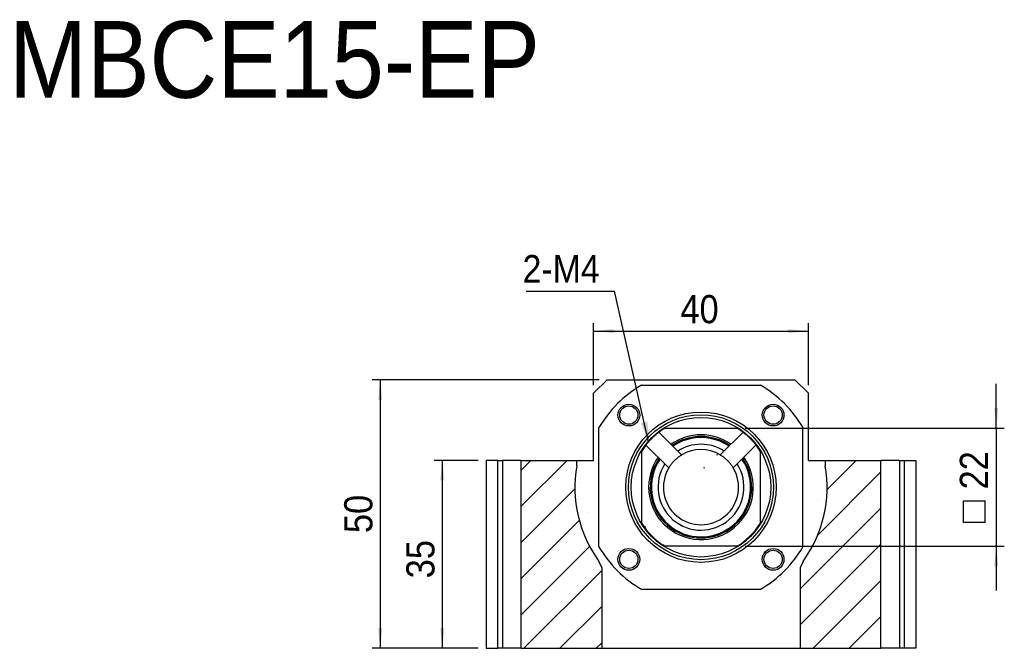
# Model space of a CAD drawing. Header units: millimetres. Extents: x 57 to 403, y 4 to 301.
# Tile 4 of 4: x 180 to 364, y 173 to 290. Entities that reach past the tile are written whole.
import ezdxf

# ---------------------------------------------------------------- set-up
doc = ezdxf.new("R2010")
doc.units = ezdxf.units.MM
doc.header["$LTSCALE"] = 1.5
doc.layers.add('FORMAT', color=7, linetype='Continuous')
doc.styles.add('SLDTEXTSTYLE1', font='GOTHIC.TTF', dxfattribs={"width": 0.913})
doc.styles.get("Standard").update_dxf_attribs({"font": 'GOTHIC.TTF'})
doc.dimstyles.new('SLDDIMSTYLE0', dxfattribs={"dimtxt": 5.25, "dimasz": 3.75, "dimexe": 0, "dimexo": 0.0625, "dimgap": 1.3125, "dimtad": 1, "dimrnd": 1e-09, "dimzin": 12, "dimdsep": 46, "dimtxsty": 'SLDTEXTSTYLE1', "dimsah": 1, "dimcen": 0.09, "dimadec": 0, "dimazin": 3, "dimtfac": 1, "dimtofl": 0, "dimtmove": 0, "dimatfit": 3, "dimfxl": 0, "dimfrac": 2, "dimtolj": 1, "dimtzin": 12, "dimarcsym": 0})
doc.dimstyles.new('SLDDIMSTYLE2', dxfattribs={"dimtxt": 0.18, "dimasz": 3.75, "dimexe": 0, "dimexo": 0.0625, "dimgap": 0, "dimtad": 0, "dimtih": 1, "dimtoh": 1, "dimdec": 0, "dimrnd": 1e-09, "dimzin": 0, "dimdsep": 46, "dimtxsty": 'Standard', "dimsah": 1, "dimcen": 0.09, "dimadec": 0, "dimazin": 0, "dimtfac": 3.75, "dimtdec": 0, "dimtofl": 0, "dimtmove": 0, "dimatfit": 3, "dimfxl": 0, "dimfrac": 2, "dimtolj": 1, "dimtzin": 0, "dimarcsym": 0})
doc.dimstyles.new('SLDDIMSTYLE5', dxfattribs={"dimtxt": 5.25, "dimasz": 3.75, "dimexe": 0, "dimexo": 0.0625, "dimgap": 1.3125, "dimtad": 1, "dimrnd": 1e-09, "dimzin": 12, "dimdsep": 46, "dimtxsty": 'SLDTEXTSTYLE1', "dimsah": 1, "dimcen": 0.09, "dimadec": 0, "dimazin": 3, "dimtfac": 1, "dimtmove": 0, "dimatfit": 0, "dimfxl": 0, "dimfrac": 2, "dimtolj": 1, "dimtzin": 12, "dimarcsym": 0})

# ---------------------------------------------------------------- blocks, each defined once
blk = doc.blocks.new('SW_SYMBOL_MOD_BOX')
at = {"layer": 'FORMAT', "color": 0}
for p, q in [((300, 300), (300, 1200)), ((300, 1200), (1200, 1200)), ((1200, 1200), (1200, 300)), ((300, 300), (1200, 300))]:
    blk.add_line(p, q, dxfattribs=at)
blk = doc.blocks.new('_D_15')
at = {"layer": 'FORMAT', "color": 7}
for p, q in [((362.08, 214.04), (362.08, 222.29)), ((315.32, 214.04), (363.58, 214.04)), ((362.08, 214.04), (362.08, 192.04)), ((315.32, 192.04), (363.58, 192.04)), ((362.08, 192.04), (362.08, 183.79))]:
    blk.add_line(p, q, dxfattribs=at)
for points in [[(362.08, 214.04), (362.45, 217.79), (361.7, 217.79)], [(362.08, 192.04), (361.7, 188.29), (362.45, 188.29)]]:
    blk.add_solid(points, dxfattribs=at)
at = {"layer": 'FORMAT', "color": 7, "xscale": 0.004470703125, "yscale": 0.004470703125, "zscale": 0.004470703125, "rotation": 90.00000000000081}
blk.add_blockref('SW_SYMBOL_MOD_BOX', (361.35, 195.12), dxfattribs=at)
at = {"layer": 'FORMAT', "color": 7, "insert": (355.29, 202.62), "char_height": 5.25, "attachment_point": 1, "rotation": 90, "style": 'SLDTEXTSTYLE1'}
blk.add_mtext('22', dxfattribs=at)
blk = doc.blocks.new('_D_16')
at = {"layer": 'FORMAT', "color": 7}
for p, q in [((287.08, 222.04), (287.08, 233.61)), ((327.08, 222.04), (327.08, 233.61)), ((287.08, 232.11), (327.08, 232.11))]:
    blk.add_line(p, q, dxfattribs=at)
for points in [[(287.08, 232.11), (290.83, 231.74), (290.83, 232.49)], [(327.08, 232.11), (323.33, 232.49), (323.33, 231.74)]]:
    blk.add_solid(points, dxfattribs=at)
at = {"layer": 'FORMAT', "color": 7, "insert": (303.24, 238.82), "char_height": 5.25, "attachment_point": 1, "style": 'SLDTEXTSTYLE1'}
blk.add_mtext('40', dxfattribs=at)
blk = doc.blocks.new('_D_17')
at = {"layer": 'FORMAT', "color": 7}
for p, q in [((265.58, 208.04), (257.38, 208.04)), ((258.88, 208.04), (258.88, 173.04)), ((265.58, 173.04), (257.38, 173.04))]:
    blk.add_line(p, q, dxfattribs=at)
for points in [[(258.88, 208.04), (258.51, 204.29), (259.26, 204.29)], [(258.88, 173.04), (259.26, 176.79), (258.51, 176.79)]]:
    blk.add_solid(points, dxfattribs=at)
at = {"layer": 'FORMAT', "color": 7, "insert": (252.18, 186.07), "char_height": 5.25, "attachment_point": 1, "rotation": 90, "style": 'SLDTEXTSTYLE1'}
blk.add_mtext('35', dxfattribs=at)
blk = doc.blocks.new('_D_18')
at = {"layer": 'FORMAT', "color": 7}
for p, q in [((288.08, 223.04), (245.83, 223.04)), ((247.33, 223.04), (247.33, 173.04)), ((265.58, 173.04), (245.83, 173.04))]:
    blk.add_line(p, q, dxfattribs=at)
for points in [[(247.33, 223.04), (246.95, 219.29), (247.7, 219.29)], [(247.33, 173.04), (247.7, 176.79), (246.95, 176.79)]]:
    blk.add_solid(points, dxfattribs=at)
at = {"layer": 'FORMAT', "color": 7, "insert": (240.62, 194.49), "char_height": 5.25, "attachment_point": 1, "rotation": 90, "style": 'SLDTEXTSTYLE1'}
blk.add_mtext('50', dxfattribs=at)
blk = doc.blocks.new('SW_NOTE_4')
at = {"layer": 'FORMAT', "color": 0}
blk.add_line((-16.42, 0), (0, 0), dxfattribs=at)
at = {"layer": 'FORMAT', "color": 0, "insert": (-17.1, 6.71), "char_height": 5.159, "attachment_point": 1, "style": 'SLDTEXTSTYLE1'}
blk.add_mtext('2-M4', dxfattribs=at)

msp = doc.modelspace()

# ---------------------------------------------------------------- hatches: boundary and pattern name
at = {"linetype": 'Continuous', "lineweight": 18}
h = msp.add_hatch(dxfattribs=at)
h.set_pattern_fill('ANSI31', scale=1.5, style=0)
edge = h.paths.add_edge_path(flags=0)
edge.add_line((310.676, 209.04), (314.917, 213.281))
edge.add_arc((307.077, 203.037), 12.9, 52.57213, 58.50813)
edge.add_line((313.816, 214.037), (300.338, 214.037))
edge.add_arc((307.077, 203.037), 12.9, 121.49187, 127.42787)
edge.add_line((299.237, 213.281), (303.477, 209.04))
edge.add_arc((307.077, 203.037), 7, 59.05459, 120.94541, ccw=False)
edge = h.paths.add_edge_path(flags=0)
edge.add_arc((307.077, 203.037), 12.9, 52.57263, 58.50801, ccw=False)
edge.add_line((314.917, 213.281), (310.676, 209.041))
edge.add_arc((307.077, 203.037), 7, 59.05523, 120.94477)
edge.add_line((303.477, 209.041), (299.237, 213.281))
edge.add_arc((307.077, 203.037), 12.9, 121.49199, 127.42737, ccw=False)
edge.add_line((300.338, 214.037), (313.816, 214.037))
h = msp.add_hatch(dxfattribs=at)
h.set_pattern_fill('ANSI31', scale=1.5, style=0)
edge = h.paths.add_edge_path(flags=0)
edge.add_line((300.338, 192.037), (313.816, 192.037))
edge.add_arc((307.077, 203.037), 12.9, 301.49187, 328.50813)
edge.add_line((318.077, 196.298), (318.077, 209.776))
edge.add_arc((307.077, 203.037), 12.9, 31.49187, 37.42787)
edge.add_line((317.321, 210.877), (313.08, 206.636))
edge.add_arc((307.077, 203.037), 7, -210.94541, 30.94541, ccw=False)
edge.add_line((301.073, 206.636), (296.833, 210.877))
edge.add_arc((307.077, 203.037), 12.9, 142.57213, 148.50813)
edge.add_line((296.077, 209.776), (296.077, 196.298))
edge.add_arc((307.077, 203.037), 12.9, 211.49187, 238.50813)
edge = h.paths.add_edge_path(flags=0)
edge.add_arc((307.077, 203.037), 12.9, 301.49199, 328.50801, ccw=False)
edge.add_line((313.816, 192.037), (300.338, 192.037))
edge.add_arc((307.077, 203.037), 12.9, 211.49199, 238.50801, ccw=False)
edge.add_line((296.077, 196.298), (296.077, 209.776))
edge.add_arc((307.077, 203.037), 12.9, 142.57263, 148.50801, ccw=False)
edge.add_line((296.833, 210.877), (301.073, 206.636))
edge.add_arc((307.077, 203.037), 7, 149.05523, 390.94477)
edge.add_line((313.08, 206.636), (317.321, 210.877))
edge.add_arc((307.077, 203.037), 12.9, 31.49199, 37.42737, ccw=False)
edge.add_line((318.077, 209.776), (318.077, 196.298))
h = msp.add_hatch(dxfattribs=at)
h.set_pattern_fill('ANSI31', scale=1.5, style=0)
edge = h.paths.add_edge_path(flags=0)
edge.add_line((273.577, 208.037), (273.577, 173.037))
edge.add_line((273.577, 173.037), (288.577, 173.037))
edge.add_line((288.577, 173.037), (288.577, 188.037))
edge.add_line((288.577, 188.037), (288.073, 189.213))
edge.add_arc((307.077, 203.037), 23.5, 170.19981, 216.03197, ccw=False)
edge.add_line((283.92, 207.037), (283.92, 208.037))
edge.add_line((283.92, 208.037), (273.577, 208.037))
h = msp.add_hatch(dxfattribs=at)
h.set_pattern_fill('ANSI31', scale=1.5, style=0)
edge = h.paths.add_edge_path(flags=0)
edge.add_line((325.577, 188.037), (325.577, 173.037))
edge.add_line((325.577, 173.037), (340.577, 173.037))
edge.add_line((340.577, 173.037), (340.577, 208.037))
edge.add_line((340.577, 208.037), (330.234, 208.037))
edge.add_line((330.234, 208.037), (330.234, 207.037))
edge.add_arc((307.077, 203.037), 23.5, -36.03197, 9.80019, ccw=False)
edge.add_line((326.081, 189.213), (325.577, 188.037))

# ---------------------------------------------------------------- linework, layer by layer
at = {"color": 7, "linetype": 'Continuous', "lineweight": 25}
for p, q in [((287.077, 220.537), (289.577, 223.037)), ((289.577, 223.037), (324.577, 223.037)), ((295.986, 222.037), (318.167, 222.037)), ((324.577, 223.037), (327.077, 220.537)), ((287.077, 208.037), (287.077, 220.537)), ((327.077, 208.037), (327.077, 220.537)), ((288.077, 191.946), (288.077, 214.128)), ((299.237, 213.281), (303.477, 209.041)), ((299.237, 213.281), (303.477, 209.04)), ((300.338, 214.037), (313.816, 214.037)), ((300.338, 214.037), (313.816, 214.037)), ((310.676, 209.041), (314.917, 213.281)), ((310.676, 209.04), (314.917, 213.281)), ((326.077, 191.946), (326.077, 214.128)), ((296.077, 196.298), (296.077, 209.776)), ((296.077, 196.298), (296.077, 209.776)), ((301.073, 206.636), (296.833, 210.877)), ((301.073, 206.636), (296.833, 210.877)), ((317.321, 210.877), (313.08, 206.636)), ((317.321, 210.877), (313.08, 206.636)), ((318.077, 209.776), (318.077, 196.298)), ((318.077, 209.776), (318.077, 196.298)), ((267.077, 208.037), (267.077, 173.037)), ((269.22, 208.037), (267.077, 208.037)), ((269.22, 173.037), (269.22, 208.037)), ((269.22, 208.037), (270.077, 208.037)), ((270.077, 208.037), (270.077, 173.037)), ((273.577, 208.037), (270.077, 208.037)), ((273.577, 208.037), (283.92, 208.037)), ((273.577, 173.037), (273.577, 208.037)), ((283.92, 207.037), (283.92, 208.037)), ((283.92, 208.037), (287.077, 208.037)), ((327.077, 208.037), (330.234, 208.037)), ((330.234, 208.037), (330.234, 207.037)), ((330.234, 208.037), (340.577, 208.037)), ((340.577, 173.037), (340.577, 208.037)), ((344.077, 208.037), (340.577, 208.037)), ((344.077, 208.037), (344.077, 173.037)), ((344.077, 208.037), (344.934, 208.037)), ((344.934, 208.037), (344.934, 173.037)), ((344.934, 208.037), (347.077, 208.037)), ((347.077, 208.037), (347.077, 173.037)), ((313.816, 192.037), (300.338, 192.037)), ((313.816, 192.037), (300.338, 192.037)), ((288.073, 189.213), (288.577, 188.037)), ((326.081, 189.213), (325.577, 188.037)), ((288.577, 188.037), (288.577, 173.037)), ((325.577, 188.037), (325.577, 173.037)), ((295.986, 184.037), (318.167, 184.037)), ((267.077, 173.037), (269.22, 173.037)), ((270.077, 173.037), (269.22, 173.037)), ((273.577, 173.037), (270.077, 173.037)), ((273.577, 173.037), (288.577, 173.037)), ((288.577, 173.037), (325.577, 173.037)), ((325.577, 173.037), (340.577, 173.037)), ((344.077, 173.037), (340.577, 173.037)), ((344.934, 173.037), (344.077, 173.037)), ((347.077, 173.037), (344.934, 173.037))]:
    msp.add_line(p, q, dxfattribs=at)
for centre, radius in [((293.642, 216.472), 2.025), ((320.512, 216.472), 2.025), ((293.642, 216.472), 1.7), ((307.077, 203.037), 14), ((307.077, 203.037), 13.5), ((320.512, 216.472), 1.7), ((307.077, 203.037), 13), ((293.642, 189.602), 2.025), ((293.642, 189.602), 1.7), ((320.512, 189.602), 2.025), ((320.512, 189.602), 1.7)]:
    msp.add_circle(centre, radius, dxfattribs=at)
for radius, start, end in [(22, 120.27264, 149.72736), (22, 30.27264, 59.72736), (12.9, 121.49199, 127.42737), (12.9, 121.49187, 127.42787), (9.75, 55.04136, 124.95864), (12.9, 52.57213, 58.50813), (12.9, 52.57263, 58.50801), (9.45, 55.3636, 124.6364), (12.9, 142.57263, 148.50801), (12.9, 142.57213, 148.50813), (7, 59.05459, 120.94541), (7, 59.05523, 120.94477), (12.9, 31.49187, 37.42787), (12.9, 31.49199, 37.42737), (9.75, 145.04136, 225), (9.45, 145.3636, 34.6364), (9.75, 225, 34.95864), (23.5, 170.19981, 216.03197), (7, 149.05459, 30.94541), (7, 149.05523, 30.94477), (23.5, 323.96803, 9.80019), (12.9, 211.49187, 238.50813), (12.9, 211.49199, 238.50801), (12.9, 301.49187, 328.50813), (12.9, 301.49199, 328.50801), (22, 210.27264, 239.72736), (22, 300.27264, 329.72736)]:
    msp.add_arc((307.077, 203.037), radius, start, end, dxfattribs=at)
at = {"color": 8, "linetype": 'Continuous', "lineweight": 25}
for radius, start, end in [(9.25, 55.59023, 124.40977), (8, 57.2689, 122.7311), (9.25, 145.59023, 311.15648), (8, 147.2689, 311.15648), (8, 311.15648, 32.7311), (9.25, 311.15648, 34.40977)]:
    msp.add_arc((307.077, 203.037), radius, start, end, dxfattribs=at)
at = {"color": 7, "linetype": 'Continuous', "lineweight": 25}
for points, knots in [([(296.833, 210.877), (296.833, 210.877), (296.839, 210.886), (296.866, 210.921), (296.886, 210.947), (296.939, 211.015), (296.972, 211.056), (297.049, 211.153), (297.095, 211.209), (297.245, 211.39), (297.369, 211.535), (297.644, 211.839), (297.798, 212.001), (298.033, 212.237), (298.114, 212.315), (298.272, 212.466), (298.35, 212.538), (298.58, 212.745), (298.722, 212.867), (298.906, 213.02), (298.961, 213.064), (299.057, 213.142), (299.1, 213.175), (299.167, 213.228), (299.193, 213.248), (299.228, 213.274), (299.237, 213.281), (299.237, 213.281)], [0, 0, 0, 0, 0.0625, 0.0625, 0.125, 0.125, 0.1875, 0.1875, 0.25, 0.25, 0.375, 0.375, 0.5, 0.5, 0.5625, 0.5625, 0.625, 0.625, 0.75, 0.75, 0.8125, 0.8125, 0.875, 0.875, 0.9375, 0.9375, 1, 1, 1, 1]), ([(314.917, 213.281), (314.917, 213.281), (314.953, 213.254), (315.087, 213.149), (315.187, 213.07), (315.369, 212.919), (315.436, 212.863), (315.576, 212.742), (315.649, 212.677), (315.879, 212.47), (316.042, 212.315), (316.356, 212.001), (316.51, 211.838), (316.785, 211.534), (316.908, 211.39), (317.059, 211.208), (317.105, 211.152), (317.182, 211.056), (317.215, 211.014), (317.268, 210.947), (317.288, 210.921), (317.314, 210.886), (317.321, 210.877), (317.321, 210.877)], [0, 0, 0, 0, 0.125, 0.125, 0.25, 0.25, 0.3125, 0.3125, 0.375, 0.375, 0.5, 0.5, 0.625, 0.625, 0.75, 0.75, 0.8125, 0.8125, 0.875, 0.875, 0.9375, 0.9375, 1, 1, 1, 1]), ([(303.477, 209.04), (303.477, 209.04), (303.438, 209.017), (303.326, 208.948), (303.28, 208.918), (303.175, 208.849), (303.116, 208.809), (302.92, 208.671), (302.77, 208.559), (302.53, 208.36), (302.449, 208.29), (302.287, 208.142), (302.205, 208.065), (301.969, 207.829), (301.819, 207.662), (301.622, 207.425), (301.56, 207.346), (301.447, 207.198), (301.396, 207.128), (301.305, 206.998), (301.264, 206.938), (301.195, 206.833), (301.167, 206.788), (301.096, 206.676), (301.073, 206.636), (301.073, 206.636)], [0, 0, 0, 0, 0.125, 0.125, 0.1875, 0.1875, 0.25, 0.25, 0.375, 0.375, 0.4375, 0.4375, 0.5, 0.5, 0.625, 0.625, 0.6875, 0.6875, 0.75, 0.75, 0.8125, 0.8125, 0.875, 0.875, 1, 1, 1, 1]), ([(313.08, 206.636), (313.08, 206.636), (313.057, 206.676), (312.987, 206.787), (312.958, 206.833), (312.889, 206.938), (312.849, 206.998), (312.711, 207.194), (312.599, 207.344), (312.4, 207.584), (312.33, 207.665), (312.182, 207.827), (312.104, 207.909), (311.869, 208.145), (311.702, 208.295), (311.465, 208.492), (311.386, 208.554), (311.238, 208.667), (311.168, 208.717), (311.038, 208.809), (310.978, 208.85), (310.873, 208.918), (310.828, 208.947), (310.716, 209.017), (310.676, 209.04), (310.676, 209.04)], [0, 0, 0, 0, 0.125, 0.125, 0.1875, 0.1875, 0.25, 0.25, 0.375, 0.375, 0.4375, 0.4375, 0.5, 0.5, 0.625, 0.625, 0.6875, 0.6875, 0.75, 0.75, 0.8125, 0.8125, 0.875, 0.875, 1, 1, 1, 1])]:
    msp.add_open_spline(points, degree=3, knots=knots, dxfattribs=at)

# ---------------------------------------------------------------- block references
at = {"layer": 'FORMAT', "color": 7}
msp.add_blockref('SW_NOTE_4', (290.94, 239.563), dxfattribs=at)

# ---------------------------------------------------------------- texts
at = {"layer": 'FORMAT', "color": 7, "insert": (178.2, 289.843), "char_height": 14.2875, "attachment_point": 1, "style": 'SLDTEXTSTYLE1'}
msp.add_mtext('MBCE15-EP', dxfattribs=at)

# ---------------------------------------------------------------- dimensions: what is measured, and where the dimension line sits
at = {"layer": 'FORMAT', "color": 7}
for base, p1, p2, angle, picture, middle in [((327.077, 232.115), (287.077, 220.537), (327.077, 220.537), 0, '_D_16', (307.117, 232.115)), ((247.329, 173.037), (289.577, 223.037), (267.077, 173.037), 90, '_D_18', (247.329, 198.367)), ((258.882, 173.037), (267.077, 208.037), (267.077, 173.037), 90, '_D_17', (258.882, 189.95))]:
    dim = msp.add_linear_dim(base=base, p1=p1, p2=p2, angle=angle, dimstyle='SLDDIMSTYLE0', dxfattribs=at)
    dim.commit()
    dim.dimension.update_dxf_attribs({"geometry": picture, "text_midpoint": middle, "dimtype": 160})
dim = msp.add_linear_dim(base=(362.077, 192.037), p1=(313.816, 214.037), p2=(313.816, 192.037), angle=90, text='{\\fGDT;o}<>', dimstyle='SLDDIMSTYLE5', dxfattribs=at)
dim.commit()
dim.dimension.update_dxf_attribs({"geometry": '_D_15', "text_midpoint": (362.077, 202.749), "dimtype": 160})

# ---------------------------------------------------------------- leaders
msp.add_leader([(297.329, 211.486), (290.94, 239.563)], dimstyle='SLDDIMSTYLE2', dxfattribs=at)

doc.saveas('drawing.dxf')
